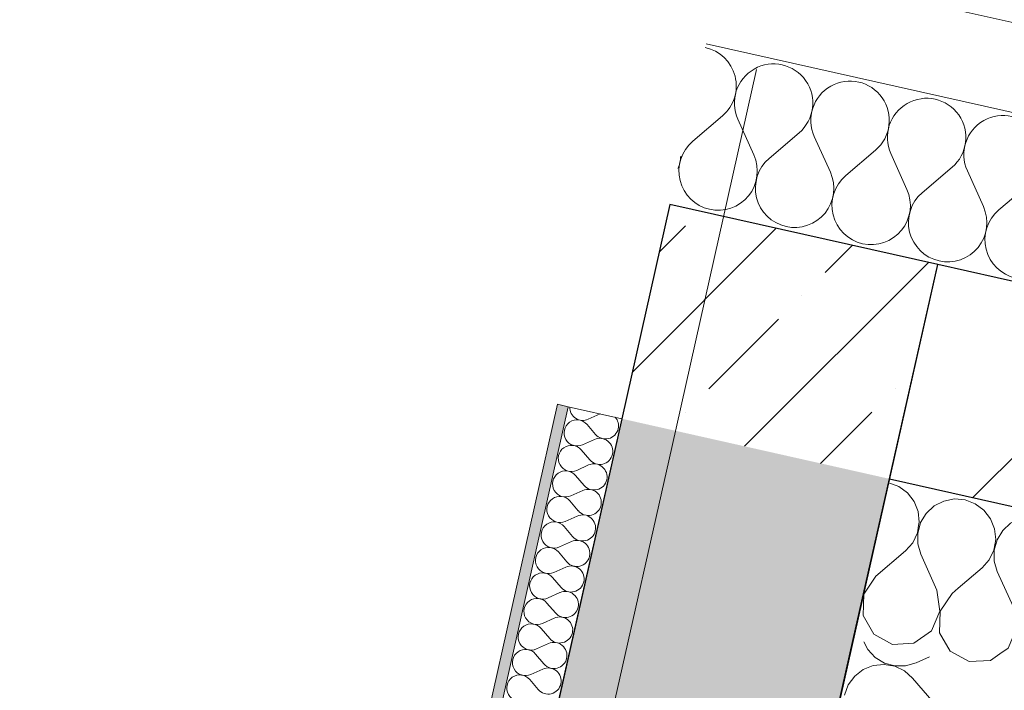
# Model space of a CAD drawing. Header units: millimetres. Extents: x -7218511 to -6645009, y 6003432 to 6221853.
# Tile 61 of 147: x -7183125 to -7182228, y 6151355 to 6151966. Entities that reach past the tile are written whole.
import ezdxf
from ezdxf.enums import TextEntityAlignment as Align

# ---------------------------------------------------------------- set-up
doc = ezdxf.new("R2010")
doc.units = ezdxf.units.MM
doc.header["$MEASUREMENT"] = 0
doc.linetypes.add('Штрихпунктирная', pattern=[670.277762, 352.777767, -176.388884, 0, -141.111112])
for name, color, linetype in [('АР-Стены_внешние_.АР', 7, 'Continuous'), ('АР-Стены_Перегородки_100_.АР', 7, 'Continuous'), ('АР-Стены_Перегородки_межквартирные_200.АР', 7, 'Continuous'), ('АР-Чертеж-Оси_Осевые размеры.АР', 7, 'Continuous')]:
    doc.layers.add(name, color=color, linetype=linetype)
for name, color, linetype, lineweight in [('АР-Стены_внешние_.АР_Ном._пера__1', 7, 'Continuous', 0), ('АР-Стены_Перегородки_100_.АР_Ном._пера__1', 7, 'Continuous', 15), ('АР-Стены_Перегородки_межквартирные_200.АР_Ном._пера__1', 7, 'Continuous', 15), ('АР-Чертеж-Оси_Осевые размеры.АР_Ном._пера__120', 7, 'Continuous', 0)]:
    doc.layers.add(name, color=color, linetype=linetype, lineweight=lineweight)
doc.styles.add('РЎР“Р•РќР•Р\xa0Р\x98Р\xa0_РЎРўР\x98Р›Р¬_4', font='GOTHIC.TTF')
pattern_1 = [(45, (-6566190.34, 6562677.8), (-84.852814, 84.852814), []), (45, (-6566232.77, 6562720.22), (-84.852814, 84.852814), [90, -30, 0, -30])]

# ---------------------------------------------------------------- blocks, each defined once
blk = doc.blocks.new('*X205', base_point=(-6566190.34, 6562677.79))
at = {"layer": 'АР-Стены_внешние_.АР_Ном._пера__1', "color": 7, "linetype": 'Continuous', "lineweight": 0}
for p, q in [((-7182484.97, 6151878.39), (-7182512.14, 6151855.21)), ((-7182471.03, 6151875.26), (-7182456.39, 6151842.69)), ((-7182415.28, 6151862.74), (-7182442.45, 6151839.56)), ((-7182401.34, 6151859.61), (-7182386.69, 6151827.03)), ((-7182345.59, 6151847.08), (-7182372.76, 6151823.9)), ((-7182331.65, 6151843.95), (-7182317, 6151811.38)), ((-7182275.89, 6151831.43), (-7182303.06, 6151808.25)), ((-7182261.96, 6151828.3), (-7182247.31, 6151795.73)), ((-7182206.2, 6151815.78), (-7182233.37, 6151792.6))]:
    blk.add_line(p, q, dxfattribs=at)
for centre, start, end in [((-7182508.15, 6151905.56), 310.47166, 78.09314), ((-7182438.46, 6151889.91), 310.47166, 204.21146), ((-7182368.77, 6151874.25), 310.47166, 204.21146), ((-7182299.08, 6151858.6), 310.47166, 204.21146), ((-7182229.38, 6151842.95), 310.47166, 204.21146), ((-7182488.96, 6151828.04), 130.47166, 257.34156), ((-7182558.65, 6151843.69), 338.05122, 356.63191), ((-7182488.96, 6151828.04), 257.34156, 24.21146), ((-7182419.27, 6151812.39), 130.47166, 257.34156), ((-7182419.27, 6151812.39), 257.34156, 24.21146), ((-7182349.58, 6151796.73), 130.47166, 257.34156), ((-7182349.58, 6151796.73), 257.34156, 24.21146), ((-7182279.88, 6151781.08), 130.47166, 257.34156), ((-7182279.88, 6151781.08), 257.34156, 24.21146), ((-7182210.19, 6151765.43), 130.47166, 257.34156)]:
    blk.add_arc(centre, 35.71, start, end, dxfattribs=at)
blk = doc.blocks.new('Стена_88_3', base_point=(-7179278.89, 6150861.82))
at = {"layer": 'АР-Стены_внешние_.АР', "linetype": 'Continuous', "lineweight": 0, "true_color": 0x000000}
h = blk.add_hatch(dxfattribs=at)
h.set_pattern_fill('БЛОКИ_БЕТОННЫЕ_ЭФФЕКТИВН_72', color=18, style=0, pattern_type=2)
h.set_pattern_definition([(45, (-6566190.34, 6562677.8), (-127.27922, 127.27922), [])])
h.paths.add_polyline_path([(-7182332.78, 6151547.71), (-7179259.38, 6150857.44), (-7179302.28, 6151072.05), (-7182288.95, 6151742.85)])
at = {"layer": 'АР-Стены_внешние_.АР_Ном._пера__1', "color": 7, "linetype": 'Continuous', "lineweight": 0}
for p, q in [((-7179351.62, 6151318.86), (-7182482.47, 6152022.05)), ((-7179334.46, 6151233.02), (-7182500, 6151943.99))]:
    blk.add_line(p, q, dxfattribs=at)
at = {"layer": 'АР-Стены_внешние_.АР_Ном._пера__1', "color": 7, "linetype": 'Continuous', "lineweight": 30}
for p, q in [((-7182532.87, 6151797.64), (-7182576.7, 6151602.5)), ((-7182288.95, 6151742.85), (-7182532.87, 6151797.64)), ((-7182332.78, 6151547.71), (-7182288.95, 6151742.85)), ((-7179302.28, 6151072.05), (-7182288.95, 6151742.85))]:
    blk.add_line(p, q, dxfattribs=at)
at = {"layer": 'АР-Стены_внешние_.АР_Ном._пера__1', "color": 7, "linetype": 'Continuous', "lineweight": 30, "flags": 128}
blk.add_lwpolyline([(-7182332.78, 6151547.71), (-7179259.38, 6150857.44)], dxfattribs=at)
at = {"layer": 'АР-Стены_внешние_.АР', "color": 7, "lineweight": 0}
blk.add_blockref('*X205', (-6566190.34, 6562677.79), dxfattribs=at)
blk = doc.blocks.new('*X375', base_point=(-6566190.34, 6562677.79))
at = {"layer": 'АР-Стены_Перегородки_межквартирные_200.АР_Ном._пера__1', "color": 7, "linetype": 'Continuous', "lineweight": 0}
for p, q in [((-7182607.32, 6151601.97), (-7182596.46, 6151606.85)), ((-7182608.37, 6151597.33), (-7182600.64, 6151588.27)), ((-7182612.54, 6151578.74), (-7182601.68, 6151583.62)), ((-7182613.58, 6151574.09), (-7182605.86, 6151565.04)), ((-7182617.76, 6151555.51), (-7182606.9, 6151560.39)), ((-7182618.8, 6151550.86), (-7182611.07, 6151541.81)), ((-7182622.97, 6151532.28), (-7182612.12, 6151537.16)), ((-7182624.02, 6151527.63), (-7182616.29, 6151518.58)), ((-7182628.19, 6151509.05), (-7182617.33, 6151513.93)), ((-7182629.24, 6151504.4), (-7182621.51, 6151495.35)), ((-7182633.41, 6151485.82), (-7182622.55, 6151490.7)), ((-7182634.45, 6151481.17), (-7182626.73, 6151472.12)), ((-7182638.63, 6151462.59), (-7182627.77, 6151467.47)), ((-7182639.67, 6151457.94), (-7182631.94, 6151448.88)), ((-7182643.84, 6151439.36), (-7182632.99, 6151444.24)), ((-7182644.89, 6151434.71), (-7182637.16, 6151425.65)), ((-7182649.06, 6151416.13), (-7182638.2, 6151421.01)), ((-7182650.11, 6151411.48), (-7182642.38, 6151402.42)), ((-7182654.28, 6151392.89), (-7182643.42, 6151397.78)), ((-7182655.32, 6151388.25), (-7182647.6, 6151379.19)), ((-7182659.5, 6151369.66), (-7182648.64, 6151374.55)), ((-7182660.54, 6151365.02), (-7182652.81, 6151355.96))]:
    blk.add_line(p, q, dxfattribs=at)
for centre, start, end in [((-7182612.2, 6151612.83), 178.37459, 294.21152), ((-7182591.58, 6151596), 113.37969, 114.21152), ((-7182617.42, 6151589.6), 40.47172, 294.21152), ((-7182591.58, 6151596), 347.34162, 41.30355), ((-7182591.58, 6151596), 220.47172, 347.34162), ((-7182622.64, 6151566.37), 40.47172, 294.21152), ((-7182596.8, 6151572.77), 347.34162, 114.21152), ((-7182596.8, 6151572.77), 220.47172, 347.34162), ((-7182602.02, 6151549.53), 347.34162, 114.21152), ((-7182627.86, 6151543.14), 40.47172, 294.21152), ((-7182602.02, 6151549.53), 220.47172, 347.34162), ((-7182607.23, 6151526.3), 347.34162, 114.21152), ((-7182633.07, 6151519.91), 40.47172, 294.21152), ((-7182607.23, 6151526.3), 220.47172, 347.34162), ((-7182612.45, 6151503.07), 347.34162, 114.21152), ((-7182638.29, 6151496.68), 40.47172, 294.21152), ((-7182612.45, 6151503.07), 220.47172, 347.34162), ((-7182617.67, 6151479.84), 347.34162, 114.21152), ((-7182643.51, 6151473.44), 40.47172, 294.21152), ((-7182617.67, 6151479.84), 220.47172, 347.34162), ((-7182648.73, 6151450.21), 40.47172, 294.21152), ((-7182622.89, 6151456.61), 347.34162, 114.21152), ((-7182622.89, 6151456.61), 220.47172, 347.34162), ((-7182628.1, 6151433.38), 347.34162, 114.21152), ((-7182653.94, 6151426.98), 40.47172, 294.21152), ((-7182628.1, 6151433.38), 220.47172, 347.34162), ((-7182659.16, 6151403.75), 40.47172, 294.21152), ((-7182633.32, 6151410.15), 347.34162, 114.21152), ((-7182633.32, 6151410.15), 220.47172, 347.34162), ((-7182638.54, 6151386.92), 347.34162, 114.21152), ((-7182664.38, 6151380.52), 40.47172, 294.21152), ((-7182638.54, 6151386.92), 220.47172, 347.34162), ((-7182643.76, 6151363.69), 347.34162, 114.21152), ((-7182669.6, 6151357.29), 40.47172, 294.21152), ((-7182643.76, 6151363.69), 220.47172, 347.34162)]:
    blk.add_arc(centre, 11.9, start, end, dxfattribs=at)
blk = doc.blocks.new('Стена_195_3', base_point=(-7182635.24, 6151615.67))
at = {"layer": 'АР-Стены_Перегородки_межквартирные_200.АР', "linetype": 'Continuous', "lineweight": 0, "true_color": 0x000000}
h = blk.add_hatch(dxfattribs=at)
h.set_pattern_fill('ШТУКАТУРКА__ГИПС_01_0003', color=18, style=0, pattern_type=2)
h.set_pattern_definition([(45, (-6566190.34, 6563027.8), (-111.369318, 111.369318), [0, -105, 0, -157.5]), (110, (-6565840.34, 6563027.8), (148.001588, 53.868173), [0, -77, 0, -133])])
h.paths.add_polyline_path([(-7182635.24, 6151615.67), (-7185915.76, 6137009.36), (-7185906.01, 6137007.17), (-7182625.48, 6151613.48)])
at = {"layer": 'АР-Стены_Перегородки_межквартирные_200.АР_Ном._пера__1', "color": 7, "linetype": 'Continuous', "lineweight": 0}
blk.add_line((-7182625.48, 6151613.48), (-7185906.01, 6137007.17), dxfattribs=at)
at = {"layer": 'АР-Стены_Перегородки_межквартирные_200.АР_Ном._пера__1', "color": 7, "linetype": 'Continuous', "lineweight": 0, "flags": 128}
for points in [[(-7182635.24, 6151615.67), (-7185915.76, 6137009.36)], [(-7182635.24, 6151615.67), (-7182625.48, 6151613.48)], [(-7182625.48, 6151613.48), (-7182576.7, 6151602.52)], [(-7185857.22, 6136996.21), (-7182576.7, 6151602.52)]]:
    blk.add_lwpolyline(points, dxfattribs=at)
at = {"layer": 'АР-Стены_Перегородки_межквартирные_200.АР', "color": 7, "lineweight": 0}
blk.add_blockref('*X375', (-6566190.34, 6562677.79), dxfattribs=at)
blk = doc.blocks.new('*X383', base_point=(-6566190.34, 6562677.79))
at = {"layer": 'АР-Стены_Перегородки_100_.АР_Ном._пера__1', "color": 7, "linetype": 'Continuous', "lineweight": 0}
for p, q in [((-7182333.65, 6151544.27), (-7182334.1, 6151544.31)), ((-7182330.22, 6151542.98), (-7182333.65, 6151544.27)), ((-7182311.75, 6151489.63), (-7182307.47, 6151498.5)), ((-7182307.47, 6151498.5), (-7182306.3, 6151505.21)), ((-7182305.62, 6151504.13), (-7182307.19, 6151498.44)), ((-7182307.19, 6151498.44), (-7182307.12, 6151488.58)), ((-7182318.29, 6151482.26), (-7182311.75, 6151489.63)), ((-7182307.12, 6151488.58), (-7182304.35, 6151479.13)), ((-7182345.46, 6151459.08), (-7182318.29, 6151482.26)), ((-7182289.71, 6151446.55), (-7182304.35, 6151479.13)), ((-7182345.46, 6151459.08), (-7182356.28, 6151442.83)), ((-7182357.21, 6151441.39), (-7182356.56, 6151442.89)), ((-7182356.28, 6151442.83), (-7182356.95, 6151423.32)), ((-7182356.56, 6151442.89), (-7182356.69, 6151443.73)), ((-7182286.87, 6151427.24), (-7182289.71, 6151446.55)), ((-7182275.77, 6151443.42), (-7182286.59, 6151427.18)), ((-7182275.77, 6151443.42), (-7182270.19, 6151448.18)), ((-7182294.61, 6151409.32), (-7182286.87, 6151427.24)), ((-7182286.59, 6151427.18), (-7182287.26, 6151407.67)), ((-7182356.95, 6151423.32), (-7182347.26, 6151406.38)), ((-7182310.62, 6151398.15), (-7182294.61, 6151409.32)), ((-7182287.26, 6151407.67), (-7182277.57, 6151390.73)), ((-7182347.26, 6151406.38), (-7182330.11, 6151397.06)), ((-7182330.11, 6151397.06), (-7182310.62, 6151398.15)), ((-7182277.57, 6151390.73), (-7182260.41, 6151381.41)), ((-7182260.41, 6151381.41), (-7182240.93, 6151382.5)), ((-7182240.93, 6151382.5), (-7182232.38, 6151388.46))]:
    blk.add_line(p, q, dxfattribs=at)
blk = doc.blocks.new('*X384', base_point=(-6566190.34, 6562677.79))
at = {"layer": 'АР-Стены_Перегородки_100_.АР_Ном._пера__1', "color": 7, "linetype": 'Continuous', "lineweight": 0}
for p, q in [((-7182324.42, 6151540.81), (-7182330.22, 6151542.98)), ((-7182316.5, 6151534.95), (-7182324.42, 6151540.81)), ((-7182310.47, 6151527.16), (-7182316.5, 6151534.95)), ((-7182306.81, 6151518.01), (-7182310.47, 6151527.16)), ((-7182283.44, 6151527.53), (-7182292.22, 6151523.06)), ((-7182273.78, 6151529.43), (-7182283.44, 6151527.53)), ((-7182263.96, 6151528.62), (-7182273.78, 6151529.43)), ((-7182254.73, 6151525.15), (-7182263.96, 6151528.62)), ((-7182246.8, 6151519.3), (-7182254.73, 6151525.15)), ((-7182305.78, 6151508.21), (-7182306.81, 6151518.01)), ((-7182299.45, 6151516.36), (-7182304.57, 6151507.94)), ((-7182292.22, 6151523.06), (-7182299.45, 6151516.36)), ((-7182240.78, 6151511.5), (-7182246.8, 6151519.3)), ((-7182306.3, 6151505.21), (-7182305.78, 6151508.21)), ((-7182304.57, 6151507.94), (-7182305.62, 6151504.13)), ((-7182237.11, 6151502.36), (-7182240.78, 6151511.5)), ((-7182222.53, 6151507.4), (-7182229.76, 6151500.7)), ((-7182213.75, 6151511.88), (-7182222.53, 6151507.4)), ((-7182204.08, 6151513.78), (-7182213.75, 6151511.88)), ((-7182194.26, 6151512.97), (-7182204.08, 6151513.78)), ((-7182187.94, 6151510.59), (-7182194.26, 6151512.97)), ((-7182236.09, 6151492.56), (-7182237.11, 6151502.36)), ((-7182229.76, 6151500.7), (-7182234.87, 6151492.28)), ((-7182237.78, 6151482.85), (-7182236.09, 6151492.56)), ((-7182234.87, 6151492.28), (-7182237.5, 6151482.79)), ((-7182242.06, 6151473.97), (-7182237.78, 6151482.85)), ((-7182237.5, 6151482.79), (-7182237.42, 6151472.93)), ((-7182248.6, 6151466.6), (-7182242.06, 6151473.97)), ((-7182237.42, 6151472.93), (-7182234.66, 6151463.47)), ((-7182270.19, 6151448.18), (-7182248.6, 6151466.6)), ((-7182220.02, 6151430.9), (-7182234.66, 6151463.47)), ((-7182217.18, 6151411.59), (-7182220.02, 6151430.9)), ((-7182206.77, 6151426.73), (-7182216.9, 6151411.53)), ((-7182224.92, 6151393.67), (-7182217.18, 6151411.59)), ((-7182216.9, 6151411.53), (-7182217.56, 6151392.02)), ((-7182232.38, 6151388.46), (-7182224.92, 6151393.67)), ((-7182217.56, 6151392.02), (-7182215.41, 6151388.25))]:
    blk.add_line(p, q, dxfattribs=at)
blk = doc.blocks.new('Стена_197_3', base_point=(-7179279.55, 6150785.12))
at = {"layer": 'АР-Стены_Перегородки_100_.АР_Ном._пера__1', "color": 7, "linetype": 'Continuous', "lineweight": 0, "flags": 128}
for points in [[(-7182333.3, 6151547.85), (-7182366.17, 6151401.5)], [(-7179409.47, 6150891.17), (-7182333.3, 6151547.85)]]:
    blk.add_lwpolyline(points, dxfattribs=at)
at = {"layer": 'АР-Стены_Перегородки_100_.АР', "color": 7, "lineweight": 0}
for name in ['*X383', '*X384']:
    blk.add_blockref(name, (-6566190.34, 6562677.79), dxfattribs=at)
blk = doc.blocks.new('*X389', base_point=(-6566190.34, 6562677.79))
at = {"layer": 'АР-Стены_Перегородки_100_.АР_Ном._пера__1', "color": 7, "linetype": 'Continuous', "lineweight": 0}
for p, q in [((-7182356.16, 6151399.25), (-7182352.65, 6151392.36)), ((-7182352.65, 6151392.36), (-7182345.95, 6151385.14)), ((-7182345.95, 6151385.14), (-7182337.53, 6151380.02)), ((-7182337.53, 6151380.02), (-7182328.03, 6151377.4)), ((-7182318.18, 6151377.47), (-7182308.72, 6151380.23)), ((-7182296.32, 6151385.81), (-7182308.72, 6151380.23)), ((-7182356.75, 6151374.12), (-7182364.55, 6151368.09)), ((-7182347.61, 6151377.78), (-7182356.75, 6151374.12)), ((-7182337.81, 6151378.81), (-7182347.61, 6151377.78)), ((-7182328.1, 6151377.12), (-7182337.81, 6151378.81)), ((-7182319.22, 6151372.84), (-7182328.1, 6151377.12)), ((-7182328.03, 6151377.4), (-7182318.18, 6151377.47)), ((-7182311.85, 6151366.29), (-7182319.22, 6151372.84)), ((-7182364.55, 6151368.09), (-7182370.4, 6151360.16)), ((-7182288.67, 6151339.13), (-7182311.85, 6151366.29)), ((-7182370.4, 6151360.16), (-7182373.87, 6151350.94))]:
    blk.add_line(p, q, dxfattribs=at)
blk = doc.blocks.new('Стена_198_3', base_point=(-7182276.56, 6151458.24))
at = {"layer": 'АР-Стены_Перегородки_100_.АР_Ном._пера__1', "color": 7, "linetype": 'Continuous', "lineweight": 0, "flags": 128}
blk.add_lwpolyline([(-7182366.17, 6151401.5), (-7182714.6, 6149850.14)], dxfattribs=at)
at = {"layer": 'АР-Стены_Перегородки_100_.АР', "color": 7, "lineweight": 0}
blk.add_blockref('*X389', (-6566190.34, 6562677.79), dxfattribs=at)
blk = doc.blocks.new('Стандартный Маркер Сетки[4]_3', base_point=(-7182312.13, 6152552))
at = {"layer": 'АР-Чертеж-Оси_Осевые размеры.АР_Ном._пера__120', "color": 7, "linetype": 'Штрихпунктирная', "lineweight": 0}
for q in [(-7182312.13, 6152552), (-7187093.77, 6131261.91)]:
    blk.add_line((-7182531.27, 6151576.31), q, dxfattribs=at)
at = {"layer": 'АР-Чертеж-Оси_Осевые размеры.АР_Ном._пера__120', "color": 7, "lineweight": 0, "style": 'РЎР“Р•РќР•Р\xa0Р\x98Р\xa0_РЎРўР\x98Р›Р¬_4'}
blk.add_attdef('AC_MarkerText_1', text='', height=350, rotation=347.34172, dxfattribs=at).set_placement((-7187352.55, 6129979.45), align=Align.TOP_CENTER)
blk = doc.blocks.new('Стандартный Маркер Сетки[18]_3', base_point=(-7182312.13, 6152552))
at = {"layer": 'АР-Чертеж-Оси_Осевые размеры.АР_Ном._пера__120', "color": 7, "linetype": 'Штрихпунктирная', "lineweight": 0}
for q in [(-7182312.13, 6152552), (-7187093.77, 6131261.91)]:
    blk.add_line((-7182531.27, 6151576.31), q, dxfattribs=at)
at = {"layer": 'АР-Чертеж-Оси_Осевые размеры.АР_Ном._пера__120', "color": 7, "lineweight": 0, "style": 'РЎР“Р•РќР•Р\xa0Р\x98Р\xa0_РЎРўР\x98Р›Р¬_4'}
blk.add_attdef('AC_MarkerText_1', text='', height=350, rotation=347.34172, dxfattribs=at).set_placement((-7187352.55, 6129979.45), align=Align.TOP_CENTER)
blk = doc.blocks.new('Стандартный Маркер Сетки[19]_3', base_point=(-7182312.13, 6152552))
at = {"layer": 'АР-Чертеж-Оси_Осевые размеры.АР_Ном._пера__120', "color": 7, "linetype": 'Штрихпунктирная', "lineweight": 0}
for q in [(-7182312.13, 6152552), (-7187093.77, 6131261.91)]:
    blk.add_line((-7182531.27, 6151576.31), q, dxfattribs=at)
at = {"layer": 'АР-Чертеж-Оси_Осевые размеры.АР_Ном._пера__120', "color": 7, "lineweight": 0, "style": 'РЎР“Р•РќР•Р\xa0Р\x98Р\xa0_РЎРўР\x98Р›Р¬_4'}
blk.add_attdef('AC_MarkerText_1', text='', height=350, rotation=347.34172, dxfattribs=at).set_placement((-7187352.55, 6129979.45), align=Align.TOP_CENTER)
blk = doc.blocks.new('Стандартный Маркер Сетки[20]_3', base_point=(-7182312.13, 6152552))
at = {"layer": 'АР-Чертеж-Оси_Осевые размеры.АР_Ном._пера__120', "color": 7, "linetype": 'Штрихпунктирная', "lineweight": 0}
for q in [(-7182312.13, 6152552), (-7187093.77, 6131261.91)]:
    blk.add_line((-7182531.27, 6151576.31), q, dxfattribs=at)
at = {"layer": 'АР-Чертеж-Оси_Осевые размеры.АР_Ном._пера__120', "color": 7, "lineweight": 0, "style": 'РЎР“Р•РќР•Р\xa0Р\x98Р\xa0_РЎРўР\x98Р›Р¬_4'}
blk.add_attdef('AC_MarkerText_1', text='', height=350, rotation=347.34172, dxfattribs=at).set_placement((-7187352.55, 6129979.45), align=Align.TOP_CENTER)
blk = doc.blocks.new('Стандартный Маркер Сетки[33]_3', base_point=(-7182312.13, 6152552))
at = {"layer": 'АР-Чертеж-Оси_Осевые размеры.АР_Ном._пера__120', "color": 7, "linetype": 'Штрихпунктирная', "lineweight": 0}
for q in [(-7182312.13, 6152552), (-7187093.77, 6131261.91)]:
    blk.add_line((-7182531.27, 6151576.31), q, dxfattribs=at)
at = {"layer": 'АР-Чертеж-Оси_Осевые размеры.АР_Ном._пера__120', "color": 7, "lineweight": 0, "style": 'РЎР“Р•РќР•Р\xa0Р\x98Р\xa0_РЎРўР\x98Р›Р¬_4'}
blk.add_attdef('AC_MarkerText_1', text='', height=350, rotation=347.34172, dxfattribs=at).set_placement((-7187352.55, 6129979.45), align=Align.TOP_CENTER)
blk = doc.blocks.new('Стандартный Маркер Сетки[47]_3', base_point=(-7182312.13, 6152552))
at = {"layer": 'АР-Чертеж-Оси_Осевые размеры.АР_Ном._пера__120', "color": 7, "linetype": 'Штрихпунктирная', "lineweight": 0}
for q in [(-7182312.13, 6152552), (-7187093.77, 6131261.91)]:
    blk.add_line((-7182531.27, 6151576.31), q, dxfattribs=at)
at = {"layer": 'АР-Чертеж-Оси_Осевые размеры.АР_Ном._пера__120', "color": 7, "lineweight": 0, "style": 'РЎР“Р•РќР•Р\xa0Р\x98Р\xa0_РЎРўР\x98Р›Р¬_4'}
blk.add_attdef('AC_MarkerText_1', text='', height=350, rotation=347.34172, dxfattribs=at).set_placement((-7187352.55, 6129979.45), align=Align.TOP_CENTER)
blk = doc.blocks.new('Стандартный Маркер Сетки[48]_3', base_point=(-7182312.13, 6152552))
at = {"layer": 'АР-Чертеж-Оси_Осевые размеры.АР_Ном._пера__120', "color": 7, "linetype": 'Штрихпунктирная', "lineweight": 0}
for q in [(-7182312.13, 6152552), (-7187093.77, 6131261.91)]:
    blk.add_line((-7182531.27, 6151576.31), q, dxfattribs=at)
at = {"layer": 'АР-Чертеж-Оси_Осевые размеры.АР_Ном._пера__120', "color": 7, "lineweight": 0, "style": 'РЎР“Р•РќР•Р\xa0Р\x98Р\xa0_РЎРўР\x98Р›Р¬_4'}
blk.add_attdef('AC_MarkerText_1', text='', height=350, rotation=347.34172, dxfattribs=at).set_placement((-7187352.55, 6129979.45), align=Align.TOP_CENTER)
blk = doc.blocks.new('Стандартный Маркер Сетки[49]_3', base_point=(-7182312.13, 6152552))
at = {"layer": 'АР-Чертеж-Оси_Осевые размеры.АР_Ном._пера__120', "color": 7, "linetype": 'Штрихпунктирная', "lineweight": 0}
for q in [(-7182312.13, 6152552), (-7187093.77, 6131261.91)]:
    blk.add_line((-7182531.27, 6151576.31), q, dxfattribs=at)
at = {"layer": 'АР-Чертеж-Оси_Осевые размеры.АР_Ном._пера__120', "color": 7, "lineweight": 0, "style": 'РЎР“Р•РќР•Р\xa0Р\x98Р\xa0_РЎРўР\x98Р›Р¬_4'}
blk.add_attdef('AC_MarkerText_1', text='', height=350, rotation=347.34172, dxfattribs=at).set_placement((-7187352.55, 6129979.45), align=Align.TOP_CENTER)
blk = doc.blocks.new('Стена_252_3', base_point=(-7185730.89, 6136988.29))
at = {"layer": 'АР-Стены_внешние_.АР', "linetype": 'Continuous', "lineweight": 0, "true_color": 0x000000}
h = blk.add_hatch(dxfattribs=at)
h.set_pattern_fill('ЖЕЛЕЗОБЕТОН__PROJECT__0003', color=18, style=0, pattern_type=2)
h.set_pattern_definition(pattern_1)
h.paths.add_polyline_path([(-7182576.7, 6151602.5), (-7182332.78, 6151547.71), (-7182288.95, 6151742.85), (-7182532.87, 6151797.64)])
h = blk.add_hatch(dxfattribs=at)
h.set_pattern_fill('ЖЕЛЕЗОБЕТОН__PROJECT__0003', color=18, style=0, pattern_type=2)
h.set_pattern_definition(pattern_1)
h.paths.add_polyline_path([(-7185618.32, 6136962.95), (-7185604.55, 6136980.36), (-7182332.77, 6151547.74), (-7182576.7, 6151602.52), (-7185852.84, 6137015.73)])
at = {"layer": 'АР-Стены_внешние_.АР_Ном._пера__1', "color": 7, "linetype": 'Continuous', "lineweight": 30}
for p, q in [((-7182532.87, 6151797.64), (-7182576.7, 6151602.5)), ((-7182288.95, 6151742.85), (-7182532.87, 6151797.64)), ((-7182332.78, 6151547.71), (-7182288.95, 6151742.85))]:
    blk.add_line(p, q, dxfattribs=at)
at = {"layer": 'АР-Стены_внешние_.АР_Ном._пера__1', "color": 7, "linetype": 'Continuous', "lineweight": 30, "flags": 128}
for points in [[(-7185604.55, 6136980.36), (-7182288.95, 6151742.85)], [(-7182576.7, 6151602.52), (-7185852.84, 6137015.73)]]:
    blk.add_lwpolyline(points, dxfattribs=at)

msp = doc.modelspace()

# ---------------------------------------------------------------- block references
at = {"layer": 'АР-Стены_внешние_.АР', "color": 7, "lineweight": 0}
for name, p in [('Стена_88_3', (-7179278.89, 6150861.82)), ('Стена_252_3', (-7185730.89, 6136988.29))]:
    msp.add_blockref(name, p, dxfattribs=at)
at = {"layer": 'АР-Стены_Перегородки_100_.АР', "color": 7, "lineweight": 0}
for name, p in [('Стена_197_3', (-7179279.55, 6150785.12)), ('Стена_198_3', (-7182276.56, 6151458.24))]:
    msp.add_blockref(name, p, dxfattribs=at)
at = {"layer": 'АР-Стены_Перегородки_межквартирные_200.АР', "color": 7, "lineweight": 0}
msp.add_blockref('Стена_195_3', (-7182635.24, 6151615.67), dxfattribs=at)
at = {"layer": 'АР-Чертеж-Оси_Осевые размеры.АР', "color": 8, "linetype": 'Continuous', "lineweight": 15}
for name in ['Стандартный Маркер Сетки[4]_3', 'Стандартный Маркер Сетки[18]_3', 'Стандартный Маркер Сетки[19]_3', 'Стандартный Маркер Сетки[20]_3', 'Стандартный Маркер Сетки[33]_3', 'Стандартный Маркер Сетки[47]_3', 'Стандартный Маркер Сетки[48]_3', 'Стандартный Маркер Сетки[49]_3']:
    msp.add_blockref(name, (-7182312.13, 6152552), dxfattribs=at)

doc.saveas('drawing.dxf')
